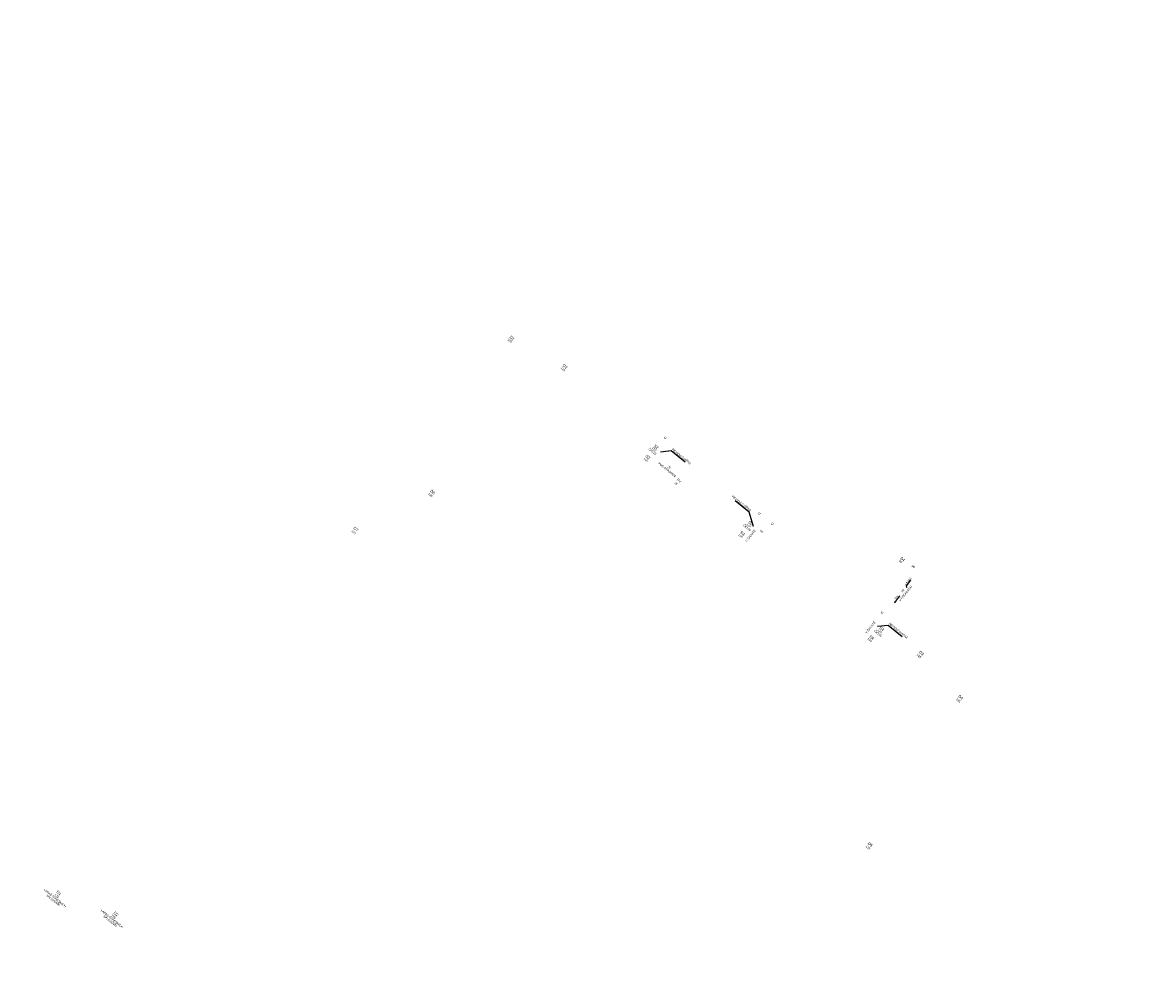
# Model space of a CAD drawing. Header units: millimetres. Extents: x -596506442 to -596040348, y -1160311056 to -1159813945.
# Tile 45 of 77: x -596353180 to -596272805, y -1160062169 to -1159994732. Entities that reach past the tile are written whole.
import ezdxf
from ezdxf import colors
from ezdxf.entities.mleader import LeaderData, LeaderLine
from ezdxf.math import Vec2, Vec3

# ---------------------------------------------------------------- set-up
doc = ezdxf.new("R2010")
doc.units = ezdxf.units.MM
doc.layers.add('obrys', color=7, linetype='Continuous')
doc.layers.add('ZTI-kanal_destova-popis_stoupacky', color=7, linetype='Continuous')
for name, color, linetype, lineweight in [('TP_01_Text', 7, 'Continuous', 5), ('ZTI-potr_studena-popis', 7, 'Continuous', 13), ('ZTI-zarizovaci_predmety', 7, 'Continuous', 13)]:
    doc.layers.add(name, color=color, linetype=linetype, lineweight=lineweight)
doc.styles.add('ARIAL', font='arial.ttf', dxfattribs={"width": 0.8})
doc.styles.get("Standard").update_dxf_attribs({"font": 'ic-simplex.shx', "width": 0.8})

# ---------------------------------------------------------------- blocks, each defined once
blk = doc.blocks.new('spád')
h = blk.add_hatch(color=256)
h.dxf.hatch_style = 1
h.paths.add_polyline_path([(126994, 9932), (126874, 9962), (126874, 9902)])
at = {"layer": 'ZTI-potr_studena-popis'}
blk.add_line((126374, 9932), (126874, 9932), dxfattribs=at)
blk.add_lwpolyline([(126874, 9962), (126994, 9932), (126874, 9902), (126874, 9962)], dxfattribs=at)

msp = doc.modelspace()

# ---------------------------------------------------------------- texts
at = {"layer": 'obrys', "char_height": 200, "width": 3467.51018, "attachment_point": 1, "rotation": 321.12237105}
for insert in [(-596476703.894, -1159957750.085), (-596477780.801, -1159959085.778)]:
    msp.add_mtext('\\pi2798.69709;{\\fArial|b0|i0|c238|p34;KKV50\\P\\pi1200.00677;BEZ OVLÁDACÍ PÁKY}', dxfattribs=dict(at, insert=insert))

# ---------------------------------------------------------------- next in the draw order: texts
at = {"color": 0, "lineweight": 13, "char_height": 200, "width": 500, "attachment_point": 2, "rotation": 321.12237107, "style": 'ARIAL', "bg_fill": 3, "box_fill_scale": 1, "bg_fill_color": 256, "bg_fill_true_color": 13158600, "bg_fill_transparency": 33554432}
for s, insert in [('D1', (-596318325.055, -1160017077.112)), ('D2', (-596314559.165, -1160019086.615)), ('D3', (-596289236.929, -1160039464.357)), ('D4', (-596286443.208, -1160042612.494)), ('D1', (-596350540.946, -1160056505.899)), ('D2', (-596346481.236, -1160058006.952))]:
    msp.add_mtext(s, dxfattribs=dict(at, insert=insert))
at = {"attachment_point": 2, "line_spacing_factor": 0.8, "style": 'ARIAL', "bg_fill": 3, "box_fill_scale": 1, "bg_fill_color": 256, "bg_fill_transparency": 0}
for s, insert, char_height, width, rotation in [('75', (-596307178.105, -1160026277.804), 150, 142.54692, 321.12237107), ('PV', (-596306471.113, -1160027218.783), 175, 291.49657, 321.12237106), ('\\A1;S3', (-596301360.087, -1160030222.331), 200, 285.09383, 321.12237107), ('50', (-596300605.185, -1160030830.974), 150, 142.54692, 321.12237107), ('\\A1;S4', (-596290567.176, -1160032775.084), 200, 285.09383, 321.12237107), ('50', (-596289817.935, -1160033327.999), 150, 142.54692, 321.12237107), ('50', (-596290680.328, -1160035056.177), 150, 142.54692, 51.12237106), ('\\A1;S4', (-596292045.334, -1160037732.386), 200, 285.09383, 321.12237107)]:
    msp.add_mtext(s, dxfattribs=dict(at, insert=insert, char_height=char_height, width=width, rotation=rotation))
at = {"layer": 'TP_01_Text', "color": 0, "insert": (-596423519.894, -1159920093.74), "char_height": 200, "width": 9574.27685, "attachment_point": 1, "rotation": 321.12237107, "style": 'ARIAL', "bg_fill": 3, "box_fill_scale": 1, "bg_fill_color": 256, "bg_fill_transparency": 0}
msp.add_mtext('\\A1;POZNÁMKA - OBECNĚ:\\PPROJEKTOVÁ DOKUMENTACE BYLA ZPRACOVÁNA ZA ÚČELEM VYDÁNÍ STAVEBNÍHO POVOLENÍ. PODROBNOST, PŘESNOST, ROZSAH I OBSAH DOKUMENTACE ODPOVÍDÁ VYHLÁŠCE Č. 499/2006 - VYHLÁŠKA O DOKUMENTACI STAVEB:\\PVÝKRESOVÁ ČÁST OBSAHUJE UMÍSTĚNÍ A USPOŘÁDÁNÍ ROZHODUJÍCÍCH ZAŘÍZENÍ, STROJŮ, ZÁKLADNÍCH MECHANICKÝCH KOMPONENTŮ, ZDROJŮ ENERGIE APOD.; ZÁKLADNÍ VYMEZENÍ PROSTORU NA JEJICH UMÍSTĚNÍ VE STAVBĚ; ZÁKLADNÍ PŘEHLEDOVÁ SCHÉMATA ROZVODŮ A ZAŘÍZENÍ, ZÁKLADNÍ TECHNOLOGICKÁ SCHÉMATA; PŮDORYSY PÁTEŘNÍCH POTRUBNÍCH ROZVODŮ; PŘIPOJOVACÍ POTRUBNÍ ANI KONCOVÉ PRVKY SE NEZOBRAZUJÍ\\P\\PPOZNÁMKA - VODOVOD:\\P\\pt200;-^IUZAVÍRACÍ ARMATURY BUDOU UMÍSTĚNY DLE ČSN 75 5401, NUTNOST ZAJISTIT PŘÍSTUP\\P-^IMINIMÁLNÍ SKLON BUDE 0,3 % SMĚREM K VYPOUŠTĚCÍM ARMATURÁM,\\P-^IVEŠKERÉ POTRUBÍ BUDE ZAIZOLOVÁNO TEPELNOU IZOLACÍ, VIZ LEGENDA,\\P-^IKOTVENÍ POTRUBÍ, KOMPENZÁTORY DÉLKOVÉ ROZTAŽNOSTI A VÝŠKOVÉ UMÍSTĚNÍ PŘÍVODŮ VODY BUDE DLE MONTÁŽNÍCH NÁVODŮ DODAVATELŮ,\\P-^IPOTRUBÍ PITNÉ VODY BUDE Z TŘÍVRSTVÉHO POTRUBÍ PP-RCT, POŽÁRNÍ POTRUBÍ Z OCELI (OZN. JMENOVITOU SVĚTLOSTÍ POTRUBÍ DN)\\P-^IPOTRUBÍ PŘEVÁŽNĚ VEDENO V PŘEDSTĚNĚ, NENÍ-LI UVEDENO JINAK, SVISLÉ POTRUBÍ VEDENO V  KOMÍNOVÝCH PRŮDUŠÍCH PRŮMĚRU 150 mm\\P-^IPOLOHY REDUKCÍ, KULOVÝCH KOHOUTŮ A ARMATUR JSOU ZAKRESLENY POUZE ORIENTAČNĚ, PŘESNÁ POLOHA BUDE UPŘESNĚNA V DALŠÍM STUPNI PD\\P-^IPŘED VSTUPEM VODOVODU DO KAŽDÉHO BYTU BUDE OSAZEN NA SV A TV PODRUŽNÝ VODOMĚR S M-BUS, NUTNO ZAJISTIT PŘÍSTUP (OSAZENÍ REVIZNÍCH DVÍŘEK)\\P-^IOCHRANU PROTI ZNEČIŠTĚNÍ PITNÉ VODY VE VNITŘNÍM VODOVODU A ZAŘÍZENÍ NA OCHRANU PROTI ZNEČIŠTĚNÍ, ZPĚTNÝM PRŮTOKEM NUTNO ŘEŠIT DLE ČSN EN 1717, \\PDÁLE VIZ TECHNICKÁ ZPRÁVA.\\P\\PPOZNÁMKA - KANALIZACE:\\P-^IVŠECHNA PŘIPOJOVACÍ POTRUBÍ BUDOU PROVEDENA V MINIMÁLNÍM SKLONU 3% NENÍ-LI TOMU UVEDENO JINAK, \\P-^IVEŠKERÉ ODPADNÍ POTRUBÍ BUDE PROVEDENO Z ODHLUČNĚNÝCH TŘÍVRSTVÝCH PLASTOVÝCH TRUBEK Z PP, PŘIPOJOVACÍ POTRUBÍ Z MATERIÁLU PP-HT,\\P-^IPOTRUBÍ V DRÁŽKÁCH BUDE CHRÁNĚNO PROTI MECHANICKÉMU POŠKOZENÍ PLSTĚNÝMI PÁSY,\\P-^IUCHYCENÍ POTRUBÍ BUDE PROVEDENO DLE MONTÁŽNÍHO NÁVODU VÝROBCE,\\P-^INA ODPADNÍM POTRUBÍ BUDOU UMÍSTĚNY ČISTICÍ KUSY 1 m NAD PODLAHOU DANÉHO PODLAŽÍ, NUTNO ZAJISTIT PŘÍSTUP (OSAZENÍ REVIZNÍCH DVÍŘEK),\\P-^IDANÁ ODPADNÍ POTRUBÍ BUDOU VYVEDENA NAD STŘECHU A UKONČENY VENTILAČNÍ HLAVICÍ VE VÝŠCE min. 0,5 m NAD ÚROVNÍ STŘECHY\\P-^IZÁSADY PRO PROVÁDĚNÍ PŘIPOJOVACÍHO POTRUBÍ:\\P\\pi-400,l600,t600;--^INEJVĚTŠÍ DÉLKA NEVĚTRANÉHO PŘIPOJOVACÍHO POTRUBÍ JE 4 m,\\P--^INEJMENŠÍ SKLON NEVĚTRANÉHO PŘIPOJOVACÍHO POTRUBÍ JSOU 3%,\\P--^IUM KAŽDÉHO ZAŘIZOVACÍHO PŘEDMĚTU BUDE OSAZENA ZÁPACHOVÁ UZÁVĚRA S VÝŠKOU VODNÍHO SLOUPCE MINIMÁLNĚ 50 mm,\\P--^IPŘECHOD NA ODPADNÍ POTRUBÍ JE PROVEDEN ODBOČKAMI S ÚHLEM ODBOČENÍ 45° AŽ 88,5°,\\P--^IPŘIPOJOVACÍ POTRUBÍ OD DVOU A VÍCE ZAŘIZOVACÍCH PŘEDMĚTŮ NAPOJENÉHO DO SVODNÉHO POTRUBÍ MÁ BÝT OPATŘENO ČISTÍCÍ TVAROVKOU,\\P--^IPŘIPOJOVACÍ POTRUBÍ NAPOJENÁ NA ODPADNÍ POTRUBÍ ODBOČKOU S ÚHLEM VĚTŠÍM NEŽ 75°, MUSÍ MÍT MEZI DNEM PŘIPOJOVACÍHO POTRUBÍ V MÍSTĚ PŘIPOJENÍ \\P\\pi0,l0,tz;^IA HLADINOU VODY V NAPOJENÉ ZÁPACHOVÉ UZÁVĚRCE SVISLOU VZDÁLENOST VĚTŠÍ NEBO ROVNU VNITŘNÍMU PRŮMĚRU PŘIPOJOVACÍHO POTRUBÍ,\\P\\pi-400,l600,t600;--^IODBOČKY S BOČNÍM ÚHLEM PŘIPOJENÍ VĚTŠÍM NEŽ 60° MUSÍ BÝT NA PŘIPOJOVACÍM POTRUBÍ OSAZENY S ODTOKEM VE SVISLÉ ROVINĚ,\\P--^IEXCENTRICKÉ REDUKCE OSAZENÉ NA LEŽATÉM PŘIPOJOVACÍM POTRUBÍ MUSÍ BÝT OSAZENY S ROVNÝM POVRCHEM NAHOŘE,\\P--^IODPADNÍ POTRUBÍ , KTERÉ JE VYVEDENO NAD STŘECHU BUDE UKONČENO VĚTRACÍ HLAVICÍ v=0,5 m, OSTATNÍ  POTRUBÍ UKONČENA PŘIVZDUŠŇOVACÍM VENTILEM ,\\P\\pi0,l0,tz;DÁLE VIZ TECHNICKÁ ZPRÁVA.', dxfattribs=at)
at = {"layer": 'ZTI-kanal_destova-popis_stoupacky', "color": 0, "lineweight": 13, "char_height": 200, "width": 500, "attachment_point": 2, "rotation": 321.12237107, "style": 'ARIAL', "bg_fill": 3, "box_fill_scale": 1, "bg_fill_color": 256, "bg_fill_true_color": 13158600, "bg_fill_transparency": 33554432}
for s, insert in [('D6', (-596323973.9, -1160028014.592)), ('D7', (-596329421.751, -1160030656.167)), ('D5', (-596292875.739, -1160053064.6))]:
    msp.add_mtext(s, dxfattribs=dict(at, insert=insert))
at = {"layer": 'ZTI-zarizovaci_predmety', "char_height": 175, "width": 71.27346, "attachment_point": 2, "rotation": 321.12237106, "line_spacing_factor": 0.8, "style": 'ARIAL', "bg_fill": 3, "box_fill_scale": 1, "bg_fill_color": 256, "bg_fill_transparency": 0}
for insert in [(-596307442.798, -1160024165.589), (-596300761.021, -1160029552.797), (-596299840.799, -1160030294.729), (-596292031.812, -1160036590.755)]:
    msp.add_mtext('U', dxfattribs=dict(at, insert=insert))

# ---------------------------------------------------------------- next in the draw order: texts
at = {"attachment_point": 2, "rotation": 321.12237107, "line_spacing_factor": 0.8, "style": 'ARIAL', "bg_fill": 3, "box_fill_scale": 1, "bg_fill_color": 256, "bg_fill_transparency": 0}
for s, insert, char_height, width in [('125', (-596318500.402, -1160017283.572), 150, 465.20496), ('125', (-596314727.223, -1160019310.392), 150, 465.20496), ('\\A1;S2', (-596308084.203, -1160024800.987), 200, 285.09383), ('75', (-596306696.42, -1160027440.839), 150, 142.54692), ('110\\PČK110', (-596301517.002, -1160030416.953), 150, 142.54692), ('125', (-596329591.884, -1160030893.111), 150, 264.94461), ('50', (-596290724.091, -1160032969.706), 150, 142.54692), ('110\\PČK110', (-596292202.249, -1160037927.008), 150, 142.54692), ('125', (-596289419.73, -1160039691.086), 150, 304.71882), ('125', (-596293045.872, -1160053301.544), 150, 355.36245), ('125\\PLAPAČ STŘEŠNÍCH SPLAVENÍN', (-596350711.08, -1160056742.843), 150, 1754.08166), ('125\\PLAPAČ STŘEŠNÍCH SPLAVENÍN', (-596346664.471, -1160058218.492), 150, 1754.08166)]:
    msp.add_mtext(s, dxfattribs=dict(at, insert=insert, char_height=char_height, width=width))
at = {"insert": (-596324144.034, -1160028251.536), "char_height": 150, "attachment_point": 2, "rotation": 321.12237107, "line_spacing_factor": 0.8, "style": 'ARIAL', "bg_fill": 3, "box_fill_scale": 1, "bg_fill_color": 256, "bg_fill_transparency": 0}
msp.add_mtext('125', dxfattribs=at)
at = {"color": 7, "insert": (-596290484.26, -1160035250.201), "char_height": 150, "width": 1267.26246, "attachment_point": 2, "rotation": 51.10841595, "style": 'ARIAL', "bg_fill": 3, "box_fill_scale": 1, "bg_fill_color": 256, "bg_fill_transparency": 0}
msp.add_mtext('V PODHLEDU', dxfattribs=at)
at = {"insert": (-596286618.63, -1160042845.174), "char_height": 150, "width": 298.10072, "attachment_point": 2, "rotation": 321.12237107, "line_spacing_factor": 0.8, "style": 'ARIAL', "bg_fill": 2}
msp.add_mtext('125', dxfattribs=at)

# ---------------------------------------------------------------- next in the draw order: block references
at = {"layer": 'ZTI-potr_studena-popis', "xscale": -1, "rotation": 51.12237101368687}
msp.add_blockref('spád', (-596203770.476, -1159943332.803), dxfattribs=at)

# ---------------------------------------------------------------- next in the draw order: texts
at = {"attachment_point": 2, "rotation": 321.12237107, "line_spacing_factor": 0.8, "style": 'ARIAL', "bg_fill": 3, "box_fill_scale": 1, "bg_fill_color": 256, "bg_fill_transparency": 0}
for s, insert, char_height, width in [('110\\PČK110', (-596308241.117, -1160024995.609), 150, 142.54692), ('\\A1;S3', (-596301948.556, -1160030952.211), 200, 285.09383), ('\\A1;S4', (-596292767.663, -1160038354.341), 200, 285.09383)]:
    msp.add_mtext(s, dxfattribs=dict(at, insert=insert, char_height=char_height, width=width))
at = {"color": 7, "insert": (-596307320.858, -1160026460.377), "char_height": 150, "width": 1283.46751, "attachment_point": 2, "rotation": 321.10841592, "style": 'ARIAL', "bg_fill": 3, "box_fill_scale": 1, "bg_fill_color": 256, "bg_fill_transparency": 0}
msp.add_mtext('POD STROPEM', dxfattribs=at)
at = {"color": 0, "lineweight": 13, "char_height": 200, "width": 500, "attachment_point": 2, "rotation": 321.12237107, "style": 'ARIAL', "bg_fill": 3, "box_fill_scale": 1, "bg_fill_color": 256, "bg_fill_true_color": 13158600, "bg_fill_transparency": 33554432}
for s, insert in [('D1', (-596350540.946, -1160056505.899)), ('D2', (-596346481.236, -1160058006.952))]:
    msp.add_mtext(s, dxfattribs=dict(at, insert=insert))

# ---------------------------------------------------------------- next in the draw order: leaders
at = {"layer": 'ZTI-potr_studena-popis'}
ml = msp.add_multileader_mtext('Standard', dxfattribs=at)
ml.set_content('+3,550', color=256, style='ARIAL')
ml.set_leader_properties()
ml.build(insert=Vec2(0, 0))
ml.multileader.update_dxf_attribs({"text_left_attachment_type": 6, "text_right_attachment_type": 6, "dogleg_length": 0.36, "arrow_head_size": 50})
ctx = ml.context
ctx.base_point, ctx.char_height, ctx.arrow_head_size, ctx.landing_gap_size, ctx.plane_origin, ctx.plane_x_axis, ctx.plane_y_axis = Vec3(-596290355.86, -1160034764.786), 150, 50, 0.09, Vec3(-596290367.544, -1160035014.674), Vec3(0.627659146, 0.778488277), Vec3(-0.778488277, 0.627659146)
ctx.left_attachment, ctx.right_attachment = 6, 6
notes = []
notes.append((ctx, [(0, (1, 1, 0), (-596290356.086, -1160034765.066), (0.627659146, 0.778488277), 0.36, [(0, [(-596290318.766, -1160034939.003)], 0, [])])]))
ctx.mtext.insert, ctx.mtext.text_direction, ctx.mtext.rotation, ctx.mtext.flow_direction = Vec3(-596290495.932, -1160034651.737), Vec3(0.627659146, 0.778488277), 0.892253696, 5
ctx.mtext.has_bg_fill, ctx.mtext.bg_color, ctx.mtext.bg_scale_factor, ctx.mtext.bg_transparency, ctx.mtext.use_window_bg_color = 1, -1027028792, 1.5, 0, 1
for ctx, leaders in notes:
    for number, flags, end, landing, length, lines in leaders:
        leader = LeaderData()
        leader.index, (leader.has_last_leader_line, leader.has_dogleg_vector, leader.attachment_direction) = number, flags
        leader.last_leader_point, leader.dogleg_vector, leader.dogleg_length = Vec3(end), Vec3(landing), length
        for number, points, colour, breaks in lines:
            line = LeaderLine()
            line.index, line.vertices, line.color, line.breaks = number, Vec3.list(points), colors.encode_raw_color(colour), breaks
            leader.lines.append(line)
        ctx.leaders.append(leader)

# ---------------------------------------------------------------- next in the draw order: texts
at = {"attachment_point": 2, "line_spacing_factor": 0.8, "style": 'ARIAL', "bg_fill": 3, "box_fill_scale": 1, "bg_fill_color": 256, "bg_fill_transparency": 0}
for s, insert, char_height, width, rotation in [('\\A1;S2', (-596308672.671, -1160025530.867), 200, 285.09383, 321.12237107), ('110', (-596302105.471, -1160031146.833), 150, 142.54692, 321.12237107), ('3%', (-596291127.552, -1160035537.082), 150, 142.54692, 51.12237101), ('110', (-596292924.577, -1160038548.963), 150, 142.54692, 321.12237107), ('125\\PLAPAČ STŘEŠNÍCH SPLAVENÍN', (-596350711.08, -1160056742.843), 150, 1754.08166, 321.12237107), ('125\\PLAPAČ STŘEŠNÍCH SPLAVENÍN', (-596346664.471, -1160058218.492), 150, 1754.08166, 321.12237107)]:
    msp.add_mtext(s, dxfattribs=dict(at, insert=insert, char_height=char_height, width=width, rotation=rotation))
at = {"color": 7, "insert": (-596301497.485, -1160031156.953), "char_height": 150, "width": 986.93197, "attachment_point": 2, "rotation": 51.10841591, "style": 'ARIAL', "bg_fill": 3, "box_fill_scale": 1, "bg_fill_color": 256, "bg_fill_transparency": 0}
msp.add_mtext('V ŠACHTĚ', dxfattribs=at)

# ---------------------------------------------------------------- next in the draw order: leaders
ml = msp.add_multileader_mtext('Standard')
ml.set_content('REVIZNÍ DVÍŘKA', color=256, style='ARIAL')
ml.set_leader_properties()
ml.build(insert=Vec2(0, 0))
ml.multileader.update_dxf_attribs({"text_left_attachment_type": 5, "text_right_attachment_type": 6, "dogleg_length": 0.36, "arrow_head_size": 50})
ctx = ml.context
ctx.base_point, ctx.char_height, ctx.arrow_head_size, ctx.landing_gap_size, ctx.plane_origin, ctx.plane_x_axis, ctx.plane_y_axis = Vec3(-596307089.565, -1160025155.746), 150, 50, 0.09, Vec3(-596307836.194, -1160025255.085), Vec3(0.778488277, -0.627659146), Vec3(0.627659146, 0.778488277)
ctx.left_attachment, ctx.right_attachment = 5, 6
notes = []
notes.append((ctx, [(0, (1, 1, 0), (-596307089.845, -1160025155.521), (0.778488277, -0.627659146), 0.36, [(0, [(-596307887.77, -1160025234.905)], 0, [])])]))
ctx.mtext.insert, ctx.mtext.text_direction, ctx.mtext.rotation, ctx.mtext.flow_direction = Vec3(-596306952.754, -1160024986.203), Vec3(0.778488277, -0.627659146), 5.604642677, 5
ctx.mtext.has_bg_fill, ctx.mtext.bg_color, ctx.mtext.bg_scale_factor, ctx.mtext.bg_transparency, ctx.mtext.use_window_bg_color = 1, -1027028792, 1.5, 0, 1
for ctx, leaders in notes:
    for number, flags, end, landing, length, lines in leaders:
        leader = LeaderData()
        leader.index, (leader.has_last_leader_line, leader.has_dogleg_vector, leader.attachment_direction) = number, flags
        leader.last_leader_point, leader.dogleg_vector, leader.dogleg_length = Vec3(end), Vec3(landing), length
        for number, points, colour, breaks in lines:
            line = LeaderLine()
            line.index, line.vertices, line.color, line.breaks = number, Vec3.list(points), colors.encode_raw_color(colour), breaks
            leader.lines.append(line)
        ctx.leaders.append(leader)

# ---------------------------------------------------------------- next in the draw order: texts
at = {"insert": (-596308829.586, -1160025725.489), "char_height": 150, "width": 142.54692, "attachment_point": 2, "rotation": 321.12237107, "line_spacing_factor": 0.8, "style": 'ARIAL', "bg_fill": 3, "box_fill_scale": 1, "bg_fill_color": 256, "bg_fill_transparency": 0}
msp.add_mtext('110', dxfattribs=at)
at = {"color": 7, "insert": (-596292975.229, -1160037678.243), "char_height": 150, "width": 986.93197, "attachment_point": 2, "rotation": 51.10841591, "style": 'ARIAL', "bg_fill": 3, "box_fill_scale": 1, "bg_fill_color": 256, "bg_fill_transparency": 0}
msp.add_mtext('V ŠACHTĚ', dxfattribs=at)

# ---------------------------------------------------------------- next in the draw order: leaders
ml = msp.add_multileader_mtext('Standard')
ml.set_content('REVIZNÍ DVÍŘKA', color=256, style='ARIAL')
ml.set_leader_properties()
ml.build(insert=Vec2(0, 0))
ml.multileader.update_dxf_attribs({"text_left_attachment_type": 5, "text_right_attachment_type": 5, "dogleg_length": 0.36, "arrow_head_size": 50})
ctx = ml.context
ctx.base_point, ctx.char_height, ctx.arrow_head_size, ctx.landing_gap_size, ctx.plane_origin, ctx.plane_x_axis, ctx.plane_y_axis = Vec3(-596302555.658, -1160028707.964), 150, 50, 0.09, Vec3(-596301172.352, -1160030612.299), Vec3(0.778488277, -0.627659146), Vec3(0.627659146, 0.778488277)
ctx.left_attachment, ctx.right_attachment, ctx.text_align_type = 5, 5, 2
notes = []
notes.append((ctx, [(1, (1, 1, 0), (-596301528.334, -1160029536.248), (-0.778488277, 0.627659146), 0.36, [(0, [(-596301223.927, -1160030592.118)], 0, [])])]))
ctx.mtext.insert, ctx.mtext.text_direction, ctx.mtext.rotation, ctx.mtext.alignment, ctx.mtext.flow_direction = Vec3(-596301391.943, -1160029366.365), Vec3(0.778488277, -0.627659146), 5.604642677, 3, 5
ctx.mtext.has_bg_fill, ctx.mtext.bg_color, ctx.mtext.bg_scale_factor, ctx.mtext.bg_transparency, ctx.mtext.use_window_bg_color = 1, -1027028792, 1.5, 0, 1
for ctx, leaders in notes:
    for number, flags, end, landing, length, lines in leaders:
        leader = LeaderData()
        leader.index, (leader.has_last_leader_line, leader.has_dogleg_vector, leader.attachment_direction) = number, flags
        leader.last_leader_point, leader.dogleg_vector, leader.dogleg_length = Vec3(end), Vec3(landing), length
        for number, points, colour, breaks in lines:
            line = LeaderLine()
            line.index, line.vertices, line.color, line.breaks = number, Vec3.list(points), colors.encode_raw_color(colour), breaks
            leader.lines.append(line)
        ctx.leaders.append(leader)

# ---------------------------------------------------------------- next in the draw order: leaders
ml = msp.add_multileader_mtext('Standard')
ml.set_content('REVIZNÍ DVÍŘKA', color=256, style='ARIAL')
ml.set_leader_properties()
ml.build(insert=Vec2(0, 0))
ml.multileader.update_dxf_attribs({"text_left_attachment_type": 5, "text_right_attachment_type": 6, "dogleg_length": 0.36, "arrow_head_size": 50})
ctx = ml.context
ctx.base_point, ctx.char_height, ctx.arrow_head_size, ctx.landing_gap_size, ctx.plane_origin, ctx.plane_x_axis, ctx.plane_y_axis = Vec3(-596291664.452, -1160037550.423), 150, 50, 0.09, Vec3(-596292411.082, -1160037649.762), Vec3(0.778488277, -0.627659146), Vec3(0.627659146, 0.778488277)
ctx.left_attachment, ctx.right_attachment = 5, 6
notes = []
notes.append((ctx, [(0, (1, 1, 0), (-596291664.733, -1160037550.197), (0.778488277, -0.627659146), 0.36, [(0, [(-596292462.658, -1160037629.581)], 0, [])])]))
ctx.mtext.insert, ctx.mtext.text_direction, ctx.mtext.rotation, ctx.mtext.flow_direction = Vec3(-596291527.642, -1160037380.879), Vec3(0.778488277, -0.627659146), 5.604642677, 5
ctx.mtext.has_bg_fill, ctx.mtext.bg_color, ctx.mtext.bg_scale_factor, ctx.mtext.bg_transparency, ctx.mtext.use_window_bg_color = 1, -1027028792, 1.5, 0, 1
for ctx, leaders in notes:
    for number, flags, end, landing, length, lines in leaders:
        leader = LeaderData()
        leader.index, (leader.has_last_leader_line, leader.has_dogleg_vector, leader.attachment_direction) = number, flags
        leader.last_leader_point, leader.dogleg_vector, leader.dogleg_length = Vec3(end), Vec3(landing), length
        for number, points, colour, breaks in lines:
            line = LeaderLine()
            line.index, line.vertices, line.color, line.breaks = number, Vec3.list(points), colors.encode_raw_color(colour), breaks
            leader.lines.append(line)
        ctx.leaders.append(leader)

doc.saveas('drawing.dxf')
